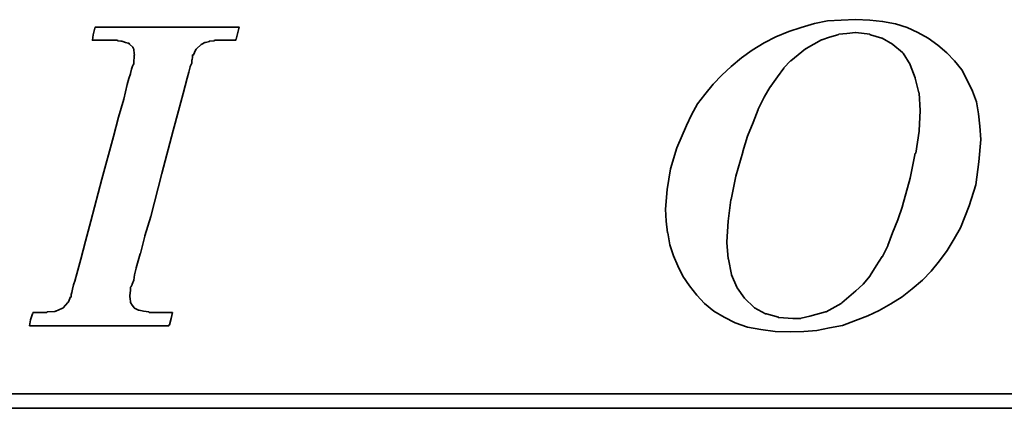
# Model space of a CAD drawing. Extents: x 11.3 to 65.1, y 22.5 to 57.2.
# Tile 31 of 47: x 55.9 to 57.7, y 38.9 to 39.6. Entities that reach past the tile are written whole.
import ezdxf

# ---------------------------------------------------------------- set-up
doc = ezdxf.new("R2010")
doc.units = 0
doc.header["$MEASUREMENT"] = 0
doc.layers.add('DIM', color=4, linetype='CONTINUOUS')
doc.layers.add('layer 1', color=7, linetype='CONTINUOUS')

# ---------------------------------------------------------------- blocks, each defined once
blk = doc.blocks.new('TBI MOTION logo(完整正式版)')
at = {"layer": 'layer 1', "color": 22, "lineweight": 35}
for points, knots in [([(-11.34375, -6.98375), (-11.34375, -6.98375), (-10.91375, -7.43875), (-10.91375, -7.43875), (-10.91375, -7.43875), (-10.91375, -7.43875), (-10.38625, -7.87125), (-10.38625, -7.87125), (-10.38625, -7.87125), (-10.38625, -7.87125), (-9.81125, -8.20375), (-9.81125, -8.20375), (-9.81125, -8.20375), (-9.81125, -8.20375), (-9.21125, -8.51875), (-9.21125, -8.51875), (-9.21125, -8.51875), (-9.21125, -8.51875), (-8.51625, -8.75875), (-8.51625, -8.75875), (-8.51625, -8.75875), (-8.51625, -8.75875), (-7.77125, -8.90375), (-7.77125, -8.90375), (-7.77125, -8.90375), (-7.77125, -8.90375), (-6.97875, -8.99875), (-6.97875, -8.99875), (-6.97875, -8.99875), (-6.97875, -8.99875), (-6.14125, -9.02375), (-6.14125, -9.02375), (-6.14125, -9.02375), (-6.14125, -9.02375), (-5.37125, -8.99875), (-5.37125, -8.99875), (-5.37125, -8.99875), (-5.37125, -8.99875), (-4.65375, -8.94875), (-4.65375, -8.94875), (-4.65375, -8.94875), (-4.65375, -8.94875), (-3.93375, -8.80625), (-3.93375, -8.80625), (-3.93375, -8.80625), (-3.93375, -8.80625), (-3.21375, -8.66375), (-3.21375, -8.66375), (-3.21375, -8.66375), (-3.21375, -8.66375), (-2.49375, -8.39875), (-2.49375, -8.39875), (-2.49375, -8.39875), (-2.49375, -8.39875), (-1.79875, -8.13375), (-1.79875, -8.13375), (-1.79875, -8.13375), (-1.79875, -8.13375), (-1.17375, -7.84375), (-1.17375, -7.84375), (-1.17375, -7.84375), (-1.17375, -7.84375), (-0.52375, -7.46375), (-0.52375, -7.46375), (-0.52375, -7.46375), (-0.52375, -7.46375), (0.10124, -7.07875), (0.10124, -7.07875), (0.10124, -7.07875), (0.10124, -7.07875), (0.67625, -6.62375), (0.67625, -6.62375), (0.67625, -6.62375), (0.67625, -6.62375), (1.24874, -6.14375), (1.24874, -6.14375), (1.24874, -6.14375), (1.24874, -6.14375), (1.72874, -5.64125), (1.72874, -5.64125), (1.72874, -5.64125), (1.72874, -5.64125), (2.18624, -5.06375), (2.18624, -5.06375), (2.18624, -5.06375), (2.18624, -5.06375), (2.61625, -4.48874), (2.61625, -4.48874), (2.61625, -4.48874), (2.61625, -4.48874), (3.00125, -3.83874), (3.00125, -3.83874), (3.00125, -3.83874), (3.00125, -3.83874), (3.36124, -3.21374), (3.36124, -3.21374), (3.36124, -3.21374), (3.36124, -3.21374), (3.84374, -1.99125), (3.84374, -1.99125), (3.84374, -1.99125), (3.84374, -1.99125), (4.22625, -0.81875), (4.22625, -0.81875), (4.22625, -0.81875), (4.22625, -0.81875), (4.39125, 0.45624), (4.39125, 0.45624), (4.39125, 0.45624), (4.39125, 0.45624), (4.48874, 1.70124), (4.48874, 1.70124), (4.48874, 1.70124), (4.48874, 1.70124), (4.43874, 2.44625), (4.43874, 2.44625), (4.43874, 2.44625), (4.43874, 2.44625), (4.36874, 3.14125), (4.36874, 3.14125), (4.36874, 3.14125), (4.36874, 3.14125), (4.25125, 3.81125), (4.25125, 3.81125), (4.25125, 3.81125), (4.25125, 3.81125), (4.03124, 4.41125), (4.03124, 4.41125), (4.03124, 4.41125), (4.03124, 4.41125), (3.74374, 5.01125), (3.74374, 5.01125), (3.74374, 5.01125), (3.74374, 5.01125), (3.43124, 5.58875), (3.43124, 5.58875), (3.43124, 5.58875), (3.43124, 5.58875), (3.02625, 6.09125), (3.02625, 6.09125), (3.02625, 6.09125), (3.02625, 6.09125), (2.59374, 6.54875), (2.59374, 6.54875), (2.59374, 6.54875), (2.59374, 6.54875), (2.09124, 6.98125), (2.09124, 6.98125), (2.09124, 6.98125), (2.09124, 6.98125), (1.56124, 7.36625), (1.56124, 7.36625), (1.56124, 7.36625), (1.56124, 7.36625), (0.98624, 7.67625), (0.98624, 7.67625), (0.98624, 7.67625), (0.98624, 7.67625), (0.38624, 7.96375), (0.38624, 7.96375), (0.38624, 7.96375), (0.38624, 7.96375), (-0.25875, 8.15625), (-0.25875, 8.15625), (-0.25875, 8.15625), (-0.25875, 8.15625), (-0.98125, 8.30125), (-0.98125, 8.30125), (-0.98125, 8.30125), (-0.98125, 8.30125), (-1.70124, 8.37125), (-1.70124, 8.37125), (-1.70124, 8.37125), (-1.70124, 8.37125), (-2.49375, 8.39624), (-2.49375, 8.39624), (-2.49375, 8.39624), (-2.49375, 8.39624), (-3.28625, 8.37125), (-3.28625, 8.37125), (-3.28625, 8.37125), (-3.28625, 8.37125), (-4.05125, 8.32125), (-4.05125, 8.32125), (-4.05125, 8.32125), (-4.05125, 8.32125), (-4.77375, 8.18125), (-4.77375, 8.18125), (-4.77375, 8.18125), (-4.77375, 8.18125), (-5.51625, 7.96375), (-5.51625, 7.96375), (-5.51625, 7.96375), (-5.51625, 7.96375), (-6.21125, 7.72625), (-6.21125, 7.72625), (-6.21125, 7.72625), (-6.21125, 7.72625), (-6.92875, 7.43625), (-6.92875, 7.43625), (-6.92875, 7.43625), (-6.92875, 7.43625), (-7.57875, 7.10125), (-7.57875, 7.10125), (-7.57875, 7.10125), (-7.57875, 7.10125), (-8.24875, 6.69125), (-8.24875, 6.69125), (-8.24875, 6.69125), (-8.24875, 6.69125), (-8.84875, 6.26125), (-8.84875, 6.26125), (-8.84875, 6.26125), (-8.84875, 6.26125), (-9.42625, 5.78125), (-9.42625, 5.78125), (-9.42625, 5.78125), (-9.42625, 5.78125), (-9.95375, 5.30125), (-9.95375, 5.30125), (-9.95375, 5.30125), (-9.95375, 5.30125), (-10.43375, 4.79624), (-10.43375, 4.79624), (-10.43375, 4.79624), (-10.43375, 4.79624), (-10.88875, 4.22125), (-10.88875, 4.22125), (-10.88875, 4.22125), (-10.88875, 4.22125), (-11.29875, 3.69375), (-11.29875, 3.69375), (-11.29875, 3.69375), (-11.29875, 3.69375), (-11.63375, 3.09125), (-11.63375, 3.09125), (-11.63375, 3.09125), (-11.63375, 3.09125), (-11.91875, 2.49625), (-11.91875, 2.49625), (-11.91875, 2.49625), (-11.91875, 2.49625), (-12.44875, 1.24625), (-12.44875, 1.24625), (-12.44875, 1.24625), (-12.44875, 1.24625), (-12.80875, 0.06874), (-12.80875, 0.06874), (-12.80875, 0.06874), (-12.80875, 0.06874), (-12.99875, -1.07875), (-12.99875, -1.07875), (-12.99875, -1.07875), (-12.99875, -1.07875), (-13.09375, -2.18375), (-13.09375, -2.18375), (-13.09375, -2.18375), (-13.09375, -2.18375), (-13.04875, -2.85375), (-13.04875, -2.85375), (-13.04875, -2.85375), (-13.04875, -2.85375), (-12.97375, -3.50375), (-12.97375, -3.50375), (-12.97375, -3.50375), (-12.97375, -3.50375), (-12.95375, -3.50375), (-12.95375, -3.50375), (-12.95375, -3.50375), (-12.95375, -3.50375), (-12.85375, -4.17375), (-12.85375, -4.17375), (-12.85375, -4.17375), (-12.85375, -4.17375), (-12.63875, -4.77624), (-12.63875, -4.77624), (-12.63875, -4.77624), (-12.63875, -4.77624), (-12.39875, -5.35125), (-12.39875, -5.35125), (-12.39875, -5.35125), (-12.39875, -5.35125), (-12.11375, -5.92875), (-12.11375, -5.92875), (-12.11375, -5.92875), (-12.11375, -5.92875), (-11.75375, -6.45375), (-11.75375, -6.45375), (-11.75375, -6.45375), (-11.75375, -6.45375), (-11.34375, -6.98375), (-11.34375, -6.98375)], [0, 0, 0, 0, 0.01369863, 0.01369863, 0.01369863, 0.01369863, 0.02739726, 0.02739726, 0.02739726, 0.02739726, 0.04109589, 0.04109589, 0.04109589, 0.04109589, 0.05479452, 0.05479452, 0.05479452, 0.05479452, 0.06849315, 0.06849315, 0.06849315, 0.06849315, 0.08219178, 0.08219178, 0.08219178, 0.08219178, 0.09589041, 0.09589041, 0.09589041, 0.09589041, 0.10958904, 0.10958904, 0.10958904, 0.10958904, 0.12328767, 0.12328767, 0.12328767, 0.12328767, 0.1369863, 0.1369863, 0.1369863, 0.1369863, 0.15068493, 0.15068493, 0.15068493, 0.15068493, 0.16438356, 0.16438356, 0.16438356, 0.16438356, 0.17808219, 0.17808219, 0.17808219, 0.17808219, 0.19178082, 0.19178082, 0.19178082, 0.19178082, 0.20547945, 0.20547945, 0.20547945, 0.20547945, 0.21917808, 0.21917808, 0.21917808, 0.21917808, 0.23287671, 0.23287671, 0.23287671, 0.23287671, 0.24657534, 0.24657534, 0.24657534, 0.24657534, 0.26027397, 0.26027397, 0.26027397, 0.26027397, 0.2739726, 0.2739726, 0.2739726, 0.2739726, 0.28767123, 0.28767123, 0.28767123, 0.28767123, 0.30136986, 0.30136986, 0.30136986, 0.30136986, 0.31506849, 0.31506849, 0.31506849, 0.31506849, 0.32876712, 0.32876712, 0.32876712, 0.32876712, 0.34246575, 0.34246575, 0.34246575, 0.34246575, 0.35616438, 0.35616438, 0.35616438, 0.35616438, 0.36986301, 0.36986301, 0.36986301, 0.36986301, 0.38356164, 0.38356164, 0.38356164, 0.38356164, 0.39726027, 0.39726027, 0.39726027, 0.39726027, 0.4109589, 0.4109589, 0.4109589, 0.4109589, 0.42465753, 0.42465753, 0.42465753, 0.42465753, 0.43835616, 0.43835616, 0.43835616, 0.43835616, 0.45205479, 0.45205479, 0.45205479, 0.45205479, 0.46575342, 0.46575342, 0.46575342, 0.46575342, 0.47945205, 0.47945205, 0.47945205, 0.47945205, 0.49315068, 0.49315068, 0.49315068, 0.49315068, 0.50684932, 0.50684932, 0.50684932, 0.50684932, 0.52054795, 0.52054795, 0.52054795, 0.52054795, 0.53424658, 0.53424658, 0.53424658, 0.53424658, 0.54794521, 0.54794521, 0.54794521, 0.54794521, 0.56164384, 0.56164384, 0.56164384, 0.56164384, 0.57534247, 0.57534247, 0.57534247, 0.57534247, 0.5890411, 0.5890411, 0.5890411, 0.5890411, 0.60273973, 0.60273973, 0.60273973, 0.60273973, 0.61643836, 0.61643836, 0.61643836, 0.61643836, 0.63013699, 0.63013699, 0.63013699, 0.63013699, 0.64383562, 0.64383562, 0.64383562, 0.64383562, 0.65753425, 0.65753425, 0.65753425, 0.65753425, 0.67123288, 0.67123288, 0.67123288, 0.67123288, 0.68493151, 0.68493151, 0.68493151, 0.68493151, 0.69863014, 0.69863014, 0.69863014, 0.69863014, 0.71232877, 0.71232877, 0.71232877, 0.71232877, 0.7260274, 0.7260274, 0.7260274, 0.7260274, 0.73972603, 0.73972603, 0.73972603, 0.73972603, 0.75342466, 0.75342466, 0.75342466, 0.75342466, 0.76712329, 0.76712329, 0.76712329, 0.76712329, 0.78082192, 0.78082192, 0.78082192, 0.78082192, 0.79452055, 0.79452055, 0.79452055, 0.79452055, 0.80821918, 0.80821918, 0.80821918, 0.80821918, 0.82191781, 0.82191781, 0.82191781, 0.82191781, 0.83561644, 0.83561644, 0.83561644, 0.83561644, 0.84931507, 0.84931507, 0.84931507, 0.84931507, 0.8630137, 0.8630137, 0.8630137, 0.8630137, 0.87671233, 0.87671233, 0.87671233, 0.87671233, 0.89041096, 0.89041096, 0.89041096, 0.89041096, 0.90410959, 0.90410959, 0.90410959, 0.90410959, 0.91780822, 0.91780822, 0.91780822, 0.91780822, 0.93150685, 0.93150685, 0.93150685, 0.93150685, 0.94520548, 0.94520548, 0.94520548, 0.94520548, 0.95890411, 0.95890411, 0.95890411, 0.95890411, 0.97260274, 0.97260274, 0.97260274, 0.97260274, 0.98630137, 0.98630137, 0.98630137, 0.98630137, 1, 1, 1, 1]), ([(-40.59125, -7.94375), (-40.59125, -7.94375), (-40.97375, -7.94375), (-40.97375, -7.94375), (-40.97375, -7.94375), (-40.97375, -7.94375), (-41.38125, -7.94375), (-41.38125, -7.94375), (-41.38125, -7.94375), (-41.38125, -7.94375), (-41.54875, -7.94375), (-41.54875, -7.94375), (-41.54875, -7.94375), (-41.54875, -7.94375), (-41.59875, -7.94375), (-41.59875, -7.94375), (-41.59875, -7.94375), (-41.59875, -7.94375), (-41.88375, -7.94375), (-41.88375, -7.94375), (-41.88375, -7.94375), (-41.88375, -7.94375), (-41.90875, -7.91875), (-41.90875, -7.91875), (-41.90875, -7.91875), (-41.90875, -7.91875), (-42.19875, -7.87125), (-42.19875, -7.87125), (-42.19875, -7.87125), (-42.19875, -7.87125), (-42.43875, -7.82375), (-42.43875, -7.82375), (-42.43875, -7.82375), (-42.43875, -7.82375), (-42.45875, -7.82375), (-42.45875, -7.82375), (-42.45875, -7.82375), (-42.45875, -7.82375), (-42.48625, -7.82375), (-42.48625, -7.82375), (-42.48625, -7.82375), (-42.48625, -7.82375), (-42.67625, -7.72375), (-42.67625, -7.72375), (-42.67625, -7.72375), (-42.67625, -7.72375), (-42.70125, -7.70375), (-42.70125, -7.70375), (-42.70125, -7.70375), (-42.70125, -7.70375), (-42.72375, -7.67875), (-42.72375, -7.67875), (-42.72375, -7.67875), (-42.72375, -7.67875), (-42.86875, -7.48875), (-42.86875, -7.48875), (-42.86875, -7.48875), (-42.86875, -7.48875), (-42.89375, -7.43875), (-42.89375, -7.43875), (-42.89375, -7.43875), (-42.89375, -7.43875), (-42.91875, -7.38875), (-42.91875, -7.38875), (-42.91875, -7.38875), (-42.91875, -7.38875), (-42.93875, -7.12875), (-42.93875, -7.12875), (-42.93875, -7.12875), (-42.93875, -7.12875), (-42.96375, -7.10375), (-42.96375, -7.10375), (-42.96375, -7.10375), (-42.96375, -7.10375), (-42.96375, -7.05375), (-42.96375, -7.05375), (-42.96375, -7.05375), (-42.96375, -7.05375), (-42.96375, -7.00875), (-42.96375, -7.00875), (-42.96375, -7.00875), (-42.96375, -7.00875), (-42.91875, -6.69625), (-42.91875, -6.69625), (-42.91875, -6.69625), (-42.91875, -6.69625), (-42.91875, -6.62375), (-42.91875, -6.62375), (-42.91875, -6.62375), (-42.91875, -6.62375), (-42.91875, -6.59625), (-42.91875, -6.59625), (-42.91875, -6.59625), (-42.91875, -6.59625), (-42.91875, -6.57375), (-42.91875, -6.57375), (-42.91875, -6.57375), (-42.91875, -6.57375), (-42.91875, -6.52875), (-42.91875, -6.52875), (-42.91875, -6.52875), (-42.91875, -6.52875), (-42.89375, -6.50375), (-42.89375, -6.50375), (-42.89375, -6.50375), (-42.89375, -6.50375), (-42.84375, -6.38375), (-42.84375, -6.38375), (-42.84375, -6.38375), (-42.84375, -6.38375), (-42.84375, -6.35875), (-42.84375, -6.35875), (-42.84375, -6.35875), (-42.84375, -6.35875), (-42.74625, -6.14375), (-42.74625, -6.14375), (-42.74625, -6.14375), (-42.74625, -6.14375), (-42.70125, -5.85375), (-42.70125, -5.85375), (-42.70125, -5.85375), (-42.70125, -5.85375), (-42.60375, -5.47125), (-42.60375, -5.47125), (-42.60375, -5.47125), (-42.60375, -5.47125), (-42.60375, -5.44875), (-42.60375, -5.44875), (-42.60375, -5.44875), (-42.60375, -5.44875), (-42.38875, -4.67875), (-42.38875, -4.67875), (-42.38875, -4.67875), (-42.38875, -4.67875), (-42.36375, -4.65375), (-42.36375, -4.65375), (-42.36375, -4.65375), (-42.36375, -4.65375), (-42.12375, -3.69625), (-42.12375, -3.69625), (-42.12375, -3.69625), (-42.12375, -3.69625), (-42.12375, -3.67374), (-42.12375, -3.67374), (-42.12375, -3.67374), (-42.12375, -3.67374), (-41.78875, -2.59374), (-41.78875, -2.59374), (-41.78875, -2.59374), (-41.78875, -2.59374), (-41.18875, -0.19375), (-41.18875, -0.19375), (-41.18875, -0.19375), (-41.18875, -0.19375), (-40.54375, 2.20624), (-40.54375, 2.20624), (-40.54375, 2.20624), (-40.54375, 2.20624), (-40.25375, 3.30875), (-40.25375, 3.30875), (-40.25375, 3.30875), (-40.25375, 3.30875), (-39.98875, 4.27125), (-39.98875, 4.27125), (-39.98875, 4.27125), (-39.98875, 4.27125), (-39.77375, 5.13125), (-39.77375, 5.13125), (-39.77375, 5.13125), (-39.77375, 5.13125), (-39.67875, 5.47125), (-39.67875, 5.47125), (-39.67875, 5.47125), (-39.67875, 5.47125), (-39.60375, 5.75625), (-39.60375, 5.75625), (-39.60375, 5.75625), (-39.60375, 5.75625), (-39.60375, 5.78125), (-39.60375, 5.78125), (-39.60375, 5.78125), (-39.60375, 5.78125), (-39.50875, 5.97125), (-39.50875, 5.97125), (-39.50875, 5.97125), (-39.50875, 5.97125), (-39.50875, 6.13875), (-39.50875, 6.13875), (-39.50875, 6.13875), (-39.50875, 6.13875), (-39.48625, 6.16625), (-39.48625, 6.16625), (-39.48625, 6.16625), (-39.48625, 6.16625), (-39.46125, 6.28625), (-39.46125, 6.28625), (-39.46125, 6.28625), (-39.46125, 6.28625), (-39.46125, 6.42625), (-39.46125, 6.42625), (-39.46125, 6.42625), (-39.46125, 6.42625), (-39.41375, 6.42625), (-39.41375, 6.42625), (-39.41375, 6.42625), (-39.41375, 6.42625), (-39.29375, 6.69125), (-39.29375, 6.69125), (-39.29375, 6.69125), (-39.29375, 6.69125), (-39.26875, 6.74125), (-39.26875, 6.74125), (-39.26875, 6.74125), (-39.26875, 6.74125), (-39.24375, 6.76625), (-39.24375, 6.76625), (-39.24375, 6.76625), (-39.24375, 6.76625), (-38.98375, 7.00624), (-38.98375, 7.00624), (-38.98375, 7.00624), (-38.98375, 7.00624), (-38.95625, 7.02624), (-38.95625, 7.02624), (-38.95625, 7.02624), (-38.95625, 7.02624), (-38.78875, 7.12624), (-38.78875, 7.12624), (-38.78875, 7.12624), (-38.78875, 7.12624), (-38.76375, 7.12624), (-38.76375, 7.12624), (-38.76375, 7.12624), (-38.76375, 7.12624), (-38.74375, 7.12624), (-38.74375, 7.12624), (-38.74375, 7.12624), (-38.74375, 7.12624), (-38.52875, 7.17125), (-38.52875, 7.17125), (-38.52875, 7.17125), (-38.52875, 7.17125), (-38.52875, 7.19624), (-38.52875, 7.19624), (-38.52875, 7.19624), (-38.52875, 7.19624), (-38.50375, 7.19624), (-38.50375, 7.19624), (-38.50375, 7.19624), (-38.50375, 7.19624), (-38.26125, 7.21875), (-38.26125, 7.21875), (-38.26125, 7.21875), (-38.26125, 7.21875), (-38.23875, 7.24624), (-38.23875, 7.24624), (-38.23875, 7.24624), (-38.23875, 7.24624), (-38.21625, 7.24624), (-38.21625, 7.24624), (-38.21625, 7.24624), (-38.21625, 7.24624), (-38.18875, 7.24624), (-38.18875, 7.24624), (-38.18875, 7.24624), (-38.18875, 7.24624), (-37.90375, 7.24624), (-37.90375, 7.24624), (-37.90375, 7.24624), (-37.90375, 7.24624), (-37.85375, 7.24624), (-37.85375, 7.24624), (-37.85375, 7.24624), (-37.85375, 7.24624), (-37.75875, 7.24624), (-37.75875, 7.24624), (-37.75875, 7.24624), (-37.75875, 7.24624), (-37.42375, 7.24624), (-37.42375, 7.24624), (-37.42375, 7.24624), (-37.42375, 7.24624), (-37.08875, 7.24624), (-37.08875, 7.24624), (-37.08875, 7.24624), (-37.08875, 7.24624), (-37.06375, 7.24624), (-37.06375, 7.24624), (-37.06375, 7.24624), (-37.06375, 7.24624), (-37.06375, 7.26624), (-37.06375, 7.26624), (-37.06375, 7.26624), (-37.06375, 7.26624), (-37.03875, 7.29125), (-37.03875, 7.29125), (-37.03875, 7.29125), (-37.03875, 7.29125), (-37.03875, 7.31625), (-37.03875, 7.31625), (-37.03875, 7.31625), (-37.03875, 7.31625), (-36.94125, 7.67625), (-36.94125, 7.67625), (-36.94125, 7.67625), (-36.94125, 7.67625), (-36.86875, 7.98625), (-36.86875, 7.98625), (-36.86875, 7.98625), (-36.86875, 7.98625), (-36.98875, 7.98625), (-36.98875, 7.98625), (-36.98875, 7.98625), (-36.98875, 7.98625), (-37.42375, 7.98625), (-37.42375, 7.98625), (-37.42375, 7.98625), (-37.42375, 7.98625), (-37.94875, 7.98625), (-37.94875, 7.98625), (-37.94875, 7.98625), (-37.94875, 7.98625), (-38.57375, 7.98625), (-38.57375, 7.98625), (-38.57375, 7.98625), (-38.57375, 7.98625), (-39.29375, 7.98625), (-39.29375, 7.98625), (-39.29375, 7.98625), (-39.29375, 7.98625), (-40.82875, 7.98625), (-40.82875, 7.98625), (-40.82875, 7.98625), (-40.82875, 7.98625), (-42.36375, 7.98625), (-42.36375, 7.98625), (-42.36375, 7.98625), (-42.36375, 7.98625), (-43.08375, 7.98625), (-43.08375, 7.98625), (-43.08375, 7.98625), (-43.08375, 7.98625), (-43.70875, 7.98625), (-43.70875, 7.98625), (-43.70875, 7.98625), (-43.70875, 7.98625), (-44.23375, 7.98625), (-44.23375, 7.98625), (-44.23375, 7.98625), (-44.23375, 7.98625), (-44.66875, 7.98625), (-44.66875, 7.98625), (-44.66875, 7.98625), (-44.66875, 7.98625), (-44.88375, 7.98625), (-44.88375, 7.98625), (-44.88375, 7.98625), (-44.88375, 7.98625), (-44.90875, 7.94125), (-44.90875, 7.94125), (-44.90875, 7.94125), (-44.90875, 7.94125), (-44.90875, 7.91625), (-44.90875, 7.91625), (-44.90875, 7.91625), (-44.90875, 7.91625), (-45.00375, 7.55625), (-45.00375, 7.55625), (-45.00375, 7.55625), (-45.00375, 7.55625), (-45.05375, 7.24624), (-45.05375, 7.24624), (-45.05375, 7.24624), (-45.05375, 7.24624), (-44.61875, 7.24624), (-44.61875, 7.24624), (-44.61875, 7.24624), (-44.61875, 7.24624), (-44.11375, 7.24624), (-44.11375, 7.24624), (-44.11375, 7.24624), (-44.11375, 7.24624), (-43.99375, 7.24624), (-43.99375, 7.24624), (-43.99375, 7.24624), (-43.99375, 7.24624), (-43.94625, 7.24624), (-43.94625, 7.24624), (-43.94625, 7.24624), (-43.94625, 7.24624), (-43.92374, 7.24624), (-43.92374, 7.24624), (-43.92374, 7.24624), (-43.92374, 7.24624), (-43.65875, 7.24624), (-43.65875, 7.24624), (-43.65875, 7.24624), (-43.65875, 7.24624), (-43.63875, 7.21875), (-43.63875, 7.21875), (-43.63875, 7.21875), (-43.63875, 7.21875), (-43.46875, 7.19624), (-43.46875, 7.19624), (-43.46875, 7.19624), (-43.46875, 7.19624), (-43.39875, 7.19624), (-43.39875, 7.19624), (-43.39875, 7.19624), (-43.39875, 7.19624), (-43.37125, 7.17125), (-43.37125, 7.17125), (-43.37125, 7.17125), (-43.37125, 7.17125), (-43.34875, 7.17125), (-43.34875, 7.17125), (-43.34875, 7.17125), (-43.34875, 7.17125), (-43.20375, 7.12624), (-43.20375, 7.12624), (-43.20375, 7.12624), (-43.20375, 7.12624), (-43.05875, 7.07624), (-43.05875, 7.07624), (-43.05875, 7.07624), (-43.05875, 7.07624), (-43.01375, 7.07624), (-43.01375, 7.07624), (-43.01375, 7.07624), (-43.01375, 7.07624), (-42.98875, 7.02624), (-42.98875, 7.02624), (-42.98875, 7.02624), (-42.98875, 7.02624), (-42.79875, 6.86125), (-42.79875, 6.86125), (-42.79875, 6.86125), (-42.79875, 6.86125), (-42.77375, 6.81125), (-42.77375, 6.81125), (-42.77375, 6.81125), (-42.77375, 6.81125), (-42.74625, 6.76625), (-42.74625, 6.76625), (-42.74625, 6.76625), (-42.74625, 6.76625), (-42.72375, 6.47625), (-42.72375, 6.47625), (-42.72375, 6.47625), (-42.72375, 6.47625), (-42.70125, 6.45124), (-42.70125, 6.45124), (-42.70125, 6.45124), (-42.70125, 6.45124), (-42.70125, 6.42625), (-42.70125, 6.42625), (-42.70125, 6.42625), (-42.70125, 6.42625), (-42.72375, 6.40625), (-42.72375, 6.40625), (-42.72375, 6.40625), (-42.72375, 6.40625), (-42.74625, 5.97125), (-42.74625, 5.97125), (-42.74625, 5.97125), (-42.74625, 5.97125), (-42.74625, 5.94625), (-42.74625, 5.94625), (-42.74625, 5.94625), (-42.74625, 5.94625), (-42.74625, 5.92625), (-42.74625, 5.92625), (-42.74625, 5.92625), (-42.74625, 5.92625), (-42.77375, 5.87625), (-42.77375, 5.87625), (-42.77375, 5.87625), (-42.77375, 5.87625), (-42.81875, 5.80625), (-42.81875, 5.80625), (-42.81875, 5.80625), (-42.81875, 5.80625), (-42.86875, 5.63625), (-42.86875, 5.63625), (-42.86875, 5.63625), (-42.86875, 5.63625), (-42.91875, 5.39625), (-42.91875, 5.39625), (-42.91875, 5.39625), (-42.91875, 5.39625), (-42.91875, 5.37124), (-42.91875, 5.37124), (-42.91875, 5.37124), (-42.91875, 5.37124), (-43.01375, 5.10874), (-43.01375, 5.10874), (-43.01375, 5.10874), (-43.01375, 5.10874), (-43.10875, 4.77124), (-43.10875, 4.77124), (-43.10875, 4.77124), (-43.10875, 4.77124), (-43.29875, 3.95625), (-43.29875, 3.95625), (-43.29875, 3.95625), (-43.29875, 3.95625), (-43.58875, 2.95125), (-43.58875, 2.95125), (-43.58875, 2.95125), (-43.58875, 2.95125), (-43.87375, 1.87125), (-43.87375, 1.87125), (-43.87375, 1.87125), (-43.87375, 1.87125), (-44.52625, -0.50374), (-44.52625, -0.50374), (-44.52625, -0.50374), (-44.52625, -0.50374), (-45.14875, -2.85375), (-45.14875, -2.85375), (-45.14875, -2.85375), (-45.14875, -2.85375), (-45.43375, -3.95875), (-45.43375, -3.95875), (-45.43375, -3.95875), (-45.43375, -3.95875), (-45.69875, -4.96875), (-45.69875, -4.96875), (-45.69875, -4.96875), (-45.69875, -4.96875), (-45.91375, -5.78375), (-45.91375, -5.78375), (-45.91375, -5.78375), (-45.91375, -5.78375), (-46.01375, -6.11875), (-46.01375, -6.11875), (-46.01375, -6.11875), (-46.01375, -6.11875), (-46.01375, -6.14375), (-46.01375, -6.14375), (-46.01375, -6.14375), (-46.01375, -6.14375), (-46.10875, -6.40875), (-46.10875, -6.40875), (-46.10875, -6.40875), (-46.10875, -6.40875), (-46.15375, -6.64875), (-46.15375, -6.64875), (-46.15375, -6.64875), (-46.15375, -6.64875), (-46.20375, -6.83875), (-46.20375, -6.83875), (-46.20375, -6.83875), (-46.20375, -6.83875), (-46.22875, -6.93375), (-46.22875, -6.93375), (-46.22875, -6.93375), (-46.22875, -6.93375), (-46.22875, -7.07875), (-46.22875, -7.07875), (-46.22875, -7.07875), (-46.22875, -7.07875), (-46.27375, -7.07875), (-46.27375, -7.07875), (-46.27375, -7.07875), (-46.27375, -7.07875), (-46.39375, -7.34375), (-46.39375, -7.34375), (-46.39375, -7.34375), (-46.39375, -7.34375), (-46.39375, -7.36875), (-46.39375, -7.36875), (-46.39375, -7.36875), (-46.39375, -7.36875), (-46.42125, -7.38875), (-46.42125, -7.38875), (-46.42125, -7.38875), (-46.42125, -7.38875), (-46.68375, -7.67875), (-46.68375, -7.67875), (-46.68375, -7.67875), (-46.68375, -7.67875), (-46.70875, -7.70375), (-46.70875, -7.70375), (-46.70875, -7.70375), (-46.70875, -7.70375), (-46.75375, -7.72375), (-46.75375, -7.72375), (-46.75375, -7.72375), (-46.75375, -7.72375), (-47.08875, -7.87125), (-47.08875, -7.87125), (-47.08875, -7.87125), (-47.08875, -7.87125), (-47.11625, -7.87125), (-47.11625, -7.87125), (-47.11625, -7.87125), (-47.11625, -7.87125), (-47.13875, -7.89375), (-47.13875, -7.89375), (-47.13875, -7.89375), (-47.13875, -7.89375), (-47.56875, -7.91875), (-47.56875, -7.91875), (-47.56875, -7.91875), (-47.56875, -7.91875), (-47.59625, -7.94375), (-47.59625, -7.94375), (-47.59625, -7.94375), (-47.59625, -7.94375), (-47.64375, -7.94375), (-47.64375, -7.94375), (-47.64375, -7.94375), (-47.64375, -7.94375), (-47.73625, -7.94375), (-47.73625, -7.94375), (-47.73625, -7.94375), (-47.73625, -7.94375), (-48.07375, -7.94375), (-48.07375, -7.94375), (-48.07375, -7.94375), (-48.07375, -7.94375), (-48.36125, -7.94375), (-48.36125, -7.94375), (-48.36125, -7.94375), (-48.36125, -7.94375), (-48.36125, -7.96625), (-48.36125, -7.96625), (-48.36125, -7.96625), (-48.36125, -7.96625), (-48.36125, -7.99125), (-48.36125, -7.99125), (-48.36125, -7.99125), (-48.36125, -7.99125), (-48.38875, -8.01375), (-48.38875, -8.01375), (-48.38875, -8.01375), (-48.38875, -8.01375), (-48.50875, -8.34875), (-48.50875, -8.34875), (-48.50875, -8.34875), (-48.50875, -8.34875), (-48.55375, -8.68625), (-48.55375, -8.68625), (-48.55375, -8.68625), (-48.55375, -8.68625), (-48.45875, -8.68625), (-48.45875, -8.68625), (-48.45875, -8.68625), (-48.45875, -8.68625), (-48.07375, -8.68625), (-48.07375, -8.68625), (-48.07375, -8.68625), (-48.07375, -8.68625), (-47.52375, -8.68625), (-47.52375, -8.68625), (-47.52375, -8.68625), (-47.52375, -8.68625), (-46.92375, -8.68625), (-46.92375, -8.68625), (-46.92375, -8.68625), (-46.92375, -8.68625), (-46.25375, -8.68625), (-46.25375, -8.68625), (-46.25375, -8.68625), (-46.25375, -8.68625), (-46.20375, -8.68625), (-46.20375, -8.68625), (-46.20375, -8.68625), (-46.20375, -8.68625), (-44.71375, -8.68625), (-44.71375, -8.68625), (-44.71375, -8.68625), (-44.71375, -8.68625), (-43.22875, -8.68625), (-43.22875, -8.68625), (-43.22875, -8.68625), (-43.22875, -8.68625), (-42.55875, -8.68625), (-42.55875, -8.68625), (-42.55875, -8.68625), (-42.55875, -8.68625), (-42.50875, -8.68625), (-42.50875, -8.68625), (-42.50875, -8.68625), (-42.50875, -8.68625), (-41.93375, -8.68625), (-41.93375, -8.68625), (-41.93375, -8.68625), (-41.93375, -8.68625), (-41.38125, -8.68625), (-41.38125, -8.68625), (-41.38125, -8.68625), (-41.38125, -8.68625), (-40.97375, -8.68625), (-40.97375, -8.68625), (-40.97375, -8.68625), (-40.97375, -8.68625), (-40.78125, -8.68625), (-40.78125, -8.68625), (-40.78125, -8.68625), (-40.78125, -8.68625), (-40.78125, -8.63875), (-40.78125, -8.63875), (-40.78125, -8.63875), (-40.78125, -8.63875), (-40.75875, -8.63875), (-40.75875, -8.63875), (-40.75875, -8.63875), (-40.75875, -8.63875), (-40.66375, -8.27875), (-40.66375, -8.27875), (-40.66375, -8.27875), (-40.66375, -8.27875), (-40.59125, -7.94375), (-40.59125, -7.94375)], [0, 0, 0, 0, 0.00558659, 0.00558659, 0.00558659, 0.00558659, 0.01117318, 0.01117318, 0.01117318, 0.01117318, 0.01675978, 0.01675978, 0.01675978, 0.01675978, 0.02234637, 0.02234637, 0.02234637, 0.02234637, 0.02793296, 0.02793296, 0.02793296, 0.02793296, 0.03351955, 0.03351955, 0.03351955, 0.03351955, 0.03910615, 0.03910615, 0.03910615, 0.03910615, 0.04469274, 0.04469274, 0.04469274, 0.04469274, 0.05027933, 0.05027933, 0.05027933, 0.05027933, 0.05586592, 0.05586592, 0.05586592, 0.05586592, 0.06145251, 0.06145251, 0.06145251, 0.06145251, 0.06703911, 0.06703911, 0.06703911, 0.06703911, 0.0726257, 0.0726257, 0.0726257, 0.0726257, 0.07821229, 0.07821229, 0.07821229, 0.07821229, 0.08379888, 0.08379888, 0.08379888, 0.08379888, 0.08938547, 0.08938547, 0.08938547, 0.08938547, 0.09497207, 0.09497207, 0.09497207, 0.09497207, 0.10055866, 0.10055866, 0.10055866, 0.10055866, 0.10614525, 0.10614525, 0.10614525, 0.10614525, 0.11173184, 0.11173184, 0.11173184, 0.11173184, 0.11731844, 0.11731844, 0.11731844, 0.11731844, 0.12290503, 0.12290503, 0.12290503, 0.12290503, 0.12849162, 0.12849162, 0.12849162, 0.12849162, 0.13407821, 0.13407821, 0.13407821, 0.13407821, 0.1396648, 0.1396648, 0.1396648, 0.1396648, 0.1452514, 0.1452514, 0.1452514, 0.1452514, 0.15083799, 0.15083799, 0.15083799, 0.15083799, 0.15642458, 0.15642458, 0.15642458, 0.15642458, 0.16201117, 0.16201117, 0.16201117, 0.16201117, 0.16759777, 0.16759777, 0.16759777, 0.16759777, 0.17318436, 0.17318436, 0.17318436, 0.17318436, 0.17877095, 0.17877095, 0.17877095, 0.17877095, 0.18435754, 0.18435754, 0.18435754, 0.18435754, 0.18994413, 0.18994413, 0.18994413, 0.18994413, 0.19553073, 0.19553073, 0.19553073, 0.19553073, 0.20111732, 0.20111732, 0.20111732, 0.20111732, 0.20670391, 0.20670391, 0.20670391, 0.20670391, 0.2122905, 0.2122905, 0.2122905, 0.2122905, 0.21787709, 0.21787709, 0.21787709, 0.21787709, 0.22346369, 0.22346369, 0.22346369, 0.22346369, 0.22905028, 0.22905028, 0.22905028, 0.22905028, 0.23463687, 0.23463687, 0.23463687, 0.23463687, 0.24022346, 0.24022346, 0.24022346, 0.24022346, 0.24581006, 0.24581006, 0.24581006, 0.24581006, 0.25139665, 0.25139665, 0.25139665, 0.25139665, 0.25698324, 0.25698324, 0.25698324, 0.25698324, 0.26256983, 0.26256983, 0.26256983, 0.26256983, 0.26815642, 0.26815642, 0.26815642, 0.26815642, 0.27374302, 0.27374302, 0.27374302, 0.27374302, 0.27932961, 0.27932961, 0.27932961, 0.27932961, 0.2849162, 0.2849162, 0.2849162, 0.2849162, 0.29050279, 0.29050279, 0.29050279, 0.29050279, 0.29608939, 0.29608939, 0.29608939, 0.29608939, 0.30167598, 0.30167598, 0.30167598, 0.30167598, 0.30726257, 0.30726257, 0.30726257, 0.30726257, 0.31284916, 0.31284916, 0.31284916, 0.31284916, 0.31843575, 0.31843575, 0.31843575, 0.31843575, 0.32402235, 0.32402235, 0.32402235, 0.32402235, 0.32960894, 0.32960894, 0.32960894, 0.32960894, 0.33519553, 0.33519553, 0.33519553, 0.33519553, 0.34078212, 0.34078212, 0.34078212, 0.34078212, 0.34636872, 0.34636872, 0.34636872, 0.34636872, 0.35195531, 0.35195531, 0.35195531, 0.35195531, 0.3575419, 0.3575419, 0.3575419, 0.3575419, 0.36312849, 0.36312849, 0.36312849, 0.36312849, 0.36871508, 0.36871508, 0.36871508, 0.36871508, 0.37430168, 0.37430168, 0.37430168, 0.37430168, 0.37988827, 0.37988827, 0.37988827, 0.37988827, 0.38547486, 0.38547486, 0.38547486, 0.38547486, 0.39106145, 0.39106145, 0.39106145, 0.39106145, 0.39664804, 0.39664804, 0.39664804, 0.39664804, 0.40223464, 0.40223464, 0.40223464, 0.40223464, 0.40782123, 0.40782123, 0.40782123, 0.40782123, 0.41340782, 0.41340782, 0.41340782, 0.41340782, 0.41899441, 0.41899441, 0.41899441, 0.41899441, 0.42458101, 0.42458101, 0.42458101, 0.42458101, 0.4301676, 0.4301676, 0.4301676, 0.4301676, 0.43575419, 0.43575419, 0.43575419, 0.43575419, 0.44134078, 0.44134078, 0.44134078, 0.44134078, 0.44692737, 0.44692737, 0.44692737, 0.44692737, 0.45251397, 0.45251397, 0.45251397, 0.45251397, 0.45810056, 0.45810056, 0.45810056, 0.45810056, 0.46368715, 0.46368715, 0.46368715, 0.46368715, 0.46927374, 0.46927374, 0.46927374, 0.46927374, 0.47486034, 0.47486034, 0.47486034, 0.47486034, 0.48044693, 0.48044693, 0.48044693, 0.48044693, 0.48603352, 0.48603352, 0.48603352, 0.48603352, 0.49162011, 0.49162011, 0.49162011, 0.49162011, 0.4972067, 0.4972067, 0.4972067, 0.4972067, 0.5027933, 0.5027933, 0.5027933, 0.5027933, 0.50837989, 0.50837989, 0.50837989, 0.50837989, 0.51396648, 0.51396648, 0.51396648, 0.51396648, 0.51955307, 0.51955307, 0.51955307, 0.51955307, 0.52513966, 0.52513966, 0.52513966, 0.52513966, 0.53072626, 0.53072626, 0.53072626, 0.53072626, 0.53631285, 0.53631285, 0.53631285, 0.53631285, 0.54189944, 0.54189944, 0.54189944, 0.54189944, 0.54748603, 0.54748603, 0.54748603, 0.54748603, 0.55307263, 0.55307263, 0.55307263, 0.55307263, 0.55865922, 0.55865922, 0.55865922, 0.55865922, 0.56424581, 0.56424581, 0.56424581, 0.56424581, 0.5698324, 0.5698324, 0.5698324, 0.5698324, 0.57541899, 0.57541899, 0.57541899, 0.57541899, 0.58100559, 0.58100559, 0.58100559, 0.58100559, 0.58659218, 0.58659218, 0.58659218, 0.58659218, 0.59217877, 0.59217877, 0.59217877, 0.59217877, 0.59776536, 0.59776536, 0.59776536, 0.59776536, 0.60335196, 0.60335196, 0.60335196, 0.60335196, 0.60893855, 0.60893855, 0.60893855, 0.60893855, 0.61452514, 0.61452514, 0.61452514, 0.61452514, 0.62011173, 0.62011173, 0.62011173, 0.62011173, 0.62569832, 0.62569832, 0.62569832, 0.62569832, 0.63128492, 0.63128492, 0.63128492, 0.63128492, 0.63687151, 0.63687151, 0.63687151, 0.63687151, 0.6424581, 0.6424581, 0.6424581, 0.6424581, 0.64804469, 0.64804469, 0.64804469, 0.64804469, 0.65363128, 0.65363128, 0.65363128, 0.65363128, 0.65921788, 0.65921788, 0.65921788, 0.65921788, 0.66480447, 0.66480447, 0.66480447, 0.66480447, 0.67039106, 0.67039106, 0.67039106, 0.67039106, 0.67597765, 0.67597765, 0.67597765, 0.67597765, 0.68156425, 0.68156425, 0.68156425, 0.68156425, 0.68715084, 0.68715084, 0.68715084, 0.68715084, 0.69273743, 0.69273743, 0.69273743, 0.69273743, 0.69832402, 0.69832402, 0.69832402, 0.69832402, 0.70391061, 0.70391061, 0.70391061, 0.70391061, 0.70949721, 0.70949721, 0.70949721, 0.70949721, 0.7150838, 0.7150838, 0.7150838, 0.7150838, 0.72067039, 0.72067039, 0.72067039, 0.72067039, 0.72625698, 0.72625698, 0.72625698, 0.72625698, 0.73184358, 0.73184358, 0.73184358, 0.73184358, 0.73743017, 0.73743017, 0.73743017, 0.73743017, 0.74301676, 0.74301676, 0.74301676, 0.74301676, 0.74860335, 0.74860335, 0.74860335, 0.74860335, 0.75418994, 0.75418994, 0.75418994, 0.75418994, 0.75977654, 0.75977654, 0.75977654, 0.75977654, 0.76536313, 0.76536313, 0.76536313, 0.76536313, 0.77094972, 0.77094972, 0.77094972, 0.77094972, 0.77653631, 0.77653631, 0.77653631, 0.77653631, 0.78212291, 0.78212291, 0.78212291, 0.78212291, 0.7877095, 0.7877095, 0.7877095, 0.7877095, 0.79329609, 0.79329609, 0.79329609, 0.79329609, 0.79888268, 0.79888268, 0.79888268, 0.79888268, 0.80446927, 0.80446927, 0.80446927, 0.80446927, 0.81005587, 0.81005587, 0.81005587, 0.81005587, 0.81564246, 0.81564246, 0.81564246, 0.81564246, 0.82122905, 0.82122905, 0.82122905, 0.82122905, 0.82681564, 0.82681564, 0.82681564, 0.82681564, 0.83240223, 0.83240223, 0.83240223, 0.83240223, 0.83798883, 0.83798883, 0.83798883, 0.83798883, 0.84357542, 0.84357542, 0.84357542, 0.84357542, 0.84916201, 0.84916201, 0.84916201, 0.84916201, 0.8547486, 0.8547486, 0.8547486, 0.8547486, 0.8603352, 0.8603352, 0.8603352, 0.8603352, 0.86592179, 0.86592179, 0.86592179, 0.86592179, 0.87150838, 0.87150838, 0.87150838, 0.87150838, 0.87709497, 0.87709497, 0.87709497, 0.87709497, 0.88268156, 0.88268156, 0.88268156, 0.88268156, 0.88826816, 0.88826816, 0.88826816, 0.88826816, 0.89385475, 0.89385475, 0.89385475, 0.89385475, 0.89944134, 0.89944134, 0.89944134, 0.89944134, 0.90502793, 0.90502793, 0.90502793, 0.90502793, 0.91061453, 0.91061453, 0.91061453, 0.91061453, 0.91620112, 0.91620112, 0.91620112, 0.91620112, 0.92178771, 0.92178771, 0.92178771, 0.92178771, 0.9273743, 0.9273743, 0.9273743, 0.9273743, 0.93296089, 0.93296089, 0.93296089, 0.93296089, 0.93854749, 0.93854749, 0.93854749, 0.93854749, 0.94413408, 0.94413408, 0.94413408, 0.94413408, 0.94972067, 0.94972067, 0.94972067, 0.94972067, 0.95530726, 0.95530726, 0.95530726, 0.95530726, 0.96089385, 0.96089385, 0.96089385, 0.96089385, 0.96648045, 0.96648045, 0.96648045, 0.96648045, 0.97206704, 0.97206704, 0.97206704, 0.97206704, 0.97765363, 0.97765363, 0.97765363, 0.97765363, 0.98324022, 0.98324022, 0.98324022, 0.98324022, 0.98882682, 0.98882682, 0.98882682, 0.98882682, 0.99441341, 0.99441341, 0.99441341, 0.99441341, 1, 1, 1, 1]), ([(-8.77875, 1.03124), (-8.77875, 1.03124), (-8.51625, 1.89625), (-8.51625, 1.89625), (-8.51625, 1.89625), (-8.51625, 1.89625), (-8.20375, 2.66375), (-8.20375, 2.66375), (-8.20375, 2.66375), (-8.20375, 2.66375), (-7.91625, 3.38125), (-7.91625, 3.38125), (-7.91625, 3.38125), (-7.91625, 3.38125), (-7.91625, 3.40624), (-7.91625, 3.40624), (-7.91625, 3.40624), (-7.91625, 3.40624), (-7.57875, 4.07624), (-7.57875, 4.07624), (-7.57875, 4.07624), (-7.57875, 4.07624), (-7.24375, 4.65125), (-7.24375, 4.65125), (-7.24375, 4.65125), (-7.24375, 4.65125), (-7.21875, 4.65125), (-7.21875, 4.65125), (-7.21875, 4.65125), (-7.21875, 4.65125), (-7.21875, 4.67624), (-7.21875, 4.67624), (-7.21875, 4.67624), (-7.21875, 4.67624), (-6.83625, 5.20375), (-6.83625, 5.20375), (-6.83625, 5.20375), (-6.83625, 5.20375), (-6.49875, 5.68625), (-6.49875, 5.68625), (-6.49875, 5.68625), (-6.49875, 5.68625), (-6.49875, 5.70625), (-6.49875, 5.70625), (-6.49875, 5.70625), (-6.49875, 5.70625), (-6.11625, 6.09125), (-6.11625, 6.09125), (-6.11625, 6.09125), (-6.11625, 6.09125), (-6.09125, 6.09125), (-6.09125, 6.09125), (-6.09125, 6.09125), (-6.09125, 6.09125), (-5.27375, 6.76625), (-5.27375, 6.76625), (-5.27375, 6.76625), (-5.27375, 6.76625), (-5.24875, 6.76625), (-5.24875, 6.76625), (-5.24875, 6.76625), (-5.24875, 6.76625), (-5.24875, 6.78625), (-5.24875, 6.78625), (-5.24875, 6.78625), (-5.24875, 6.78625), (-4.38875, 7.26624), (-4.38875, 7.26624), (-4.38875, 7.26624), (-4.38875, 7.26624), (-4.36125, 7.26624), (-4.36125, 7.26624), (-4.36125, 7.26624), (-4.36125, 7.26624), (-3.93375, 7.41125), (-3.93375, 7.41125), (-3.93375, 7.41125), (-3.93375, 7.41125), (-3.47375, 7.55625), (-3.47375, 7.55625), (-3.47375, 7.55625), (-3.47375, 7.55625), (-3.45375, 7.55625), (-3.45375, 7.55625), (-3.45375, 7.55625), (-3.45375, 7.55625), (-3.42875, 7.58124), (-3.42875, 7.58124), (-3.42875, 7.58124), (-3.42875, 7.58124), (-2.97375, 7.62625), (-2.97375, 7.62625), (-2.97375, 7.62625), (-2.97375, 7.62625), (-2.49375, 7.67625), (-2.49375, 7.67625), (-2.49375, 7.67625), (-2.49375, 7.67625), (-2.46875, 7.67625), (-2.46875, 7.67625), (-2.46875, 7.67625), (-2.46875, 7.67625), (-1.70124, 7.58124), (-1.70124, 7.58124), (-1.70124, 7.58124), (-1.70124, 7.58124), (-1.67875, 7.55625), (-1.67875, 7.55625), (-1.67875, 7.55625), (-1.67875, 7.55625), (-1.65375, 7.55625), (-1.65375, 7.55625), (-1.65375, 7.55625), (-1.65375, 7.55625), (-1.03125, 7.36625), (-1.03125, 7.36625), (-1.03125, 7.36625), (-1.03125, 7.36625), (-1.00625, 7.36625), (-1.00625, 7.36625), (-1.00625, 7.36625), (-1.00625, 7.36625), (-0.43124, 7.02624), (-0.43124, 7.02624), (-0.43124, 7.02624), (-0.43124, 7.02624), (-0.40625, 7.00624), (-0.40625, 7.00624), (-0.40625, 7.00624), (-0.40625, 7.00624), (0.12124, 6.57124), (0.12124, 6.57124), (0.12124, 6.57124), (0.12124, 6.57124), (0.14624, 6.54875), (0.14624, 6.54875), (0.14624, 6.54875), (0.14624, 6.54875), (0.17124, 6.52375), (0.17124, 6.52375), (0.17124, 6.52375), (0.17124, 6.52375), (0.55625, 5.89875), (0.55625, 5.89875), (0.55625, 5.89875), (0.55625, 5.89875), (0.55625, 5.87625), (0.55625, 5.87625), (0.55625, 5.87625), (0.55625, 5.87625), (0.84124, 5.15625), (0.84124, 5.15625), (0.84124, 5.15625), (0.84124, 5.15625), (0.84124, 5.13125), (0.84124, 5.13125), (0.84124, 5.13125), (0.84124, 5.13125), (1.03624, 4.31875), (1.03624, 4.31875), (1.03624, 4.31875), (1.03624, 4.31875), (1.05624, 4.31875), (1.05624, 4.31875), (1.05624, 4.31875), (1.05624, 4.31875), (1.05624, 4.29125), (1.05624, 4.29125), (1.05624, 4.29125), (1.05624, 4.29125), (1.10625, 3.33125), (1.10625, 3.33125), (1.10625, 3.33125), (1.10625, 3.33125), (1.10625, 3.30875), (1.10625, 3.30875), (1.10625, 3.30875), (1.10625, 3.30875), (1.05624, 2.20624), (1.05624, 2.20624), (1.05624, 2.20624), (1.05624, 2.20624), (1.05624, 2.18124), (1.05624, 2.18124), (1.05624, 2.18124), (1.05624, 2.18124), (0.86624, 0.93624), (0.86624, 0.93624), (0.86624, 0.93624), (0.86624, 0.93624), (0.84124, 0.93624), (0.84124, 0.93624), (0.84124, 0.93624), (0.84124, 0.93624), (0.55625, -0.45874), (0.55625, -0.45874), (0.55625, -0.45874), (0.55625, -0.45874), (0.12124, -1.99125), (0.12124, -1.99125), (0.12124, -1.99125), (0.12124, -1.99125), (0.12124, -2.01874), (0.12124, -2.01874), (0.12124, -2.01874), (0.12124, -2.01874), (-0.13874, -2.78375), (-0.13874, -2.78375), (-0.13874, -2.78375), (-0.13874, -2.78375), (-0.43124, -3.50375), (-0.43124, -3.50375), (-0.43124, -3.50375), (-0.43124, -3.50375), (-0.69375, -4.19875), (-0.69375, -4.19875), (-0.69375, -4.19875), (-0.69375, -4.19875), (-0.69375, -4.22375), (-0.69375, -4.22375), (-0.69375, -4.22375), (-0.69375, -4.22375), (-0.98125, -4.82374), (-0.98125, -4.82374), (-0.98125, -4.82374), (-0.98125, -4.82374), (-1.00625, -4.82374), (-1.00625, -4.82374), (-1.00625, -4.82374), (-1.00625, -4.82374), (-1.33875, -5.35125), (-1.33875, -5.35125), (-1.33875, -5.35125), (-1.33875, -5.35125), (-1.67875, -5.87875), (-1.67875, -5.87875), (-1.67875, -5.87875), (-1.67875, -5.87875), (-1.67875, -5.90375), (-1.67875, -5.90375), (-1.67875, -5.90375), (-1.67875, -5.90375), (-2.05875, -6.35875), (-2.05875, -6.35875), (-2.05875, -6.35875), (-2.05875, -6.35875), (-2.08375, -6.38375), (-2.08375, -6.38375), (-2.08375, -6.38375), (-2.08375, -6.38375), (-2.46875, -6.74375), (-2.46875, -6.74375), (-2.46875, -6.74375), (-2.46875, -6.74375), (-3.25875, -7.41625), (-3.25875, -7.41625), (-3.25875, -7.41625), (-3.25875, -7.41625), (-3.28625, -7.43875), (-3.28625, -7.43875), (-3.28625, -7.43875), (-3.28625, -7.43875), (-4.12375, -7.91875), (-4.12375, -7.91875), (-4.12375, -7.91875), (-4.12375, -7.91875), (-4.14875, -7.91875), (-4.14875, -7.91875), (-4.14875, -7.91875), (-4.14875, -7.91875), (-4.17125, -7.91875), (-4.17125, -7.91875), (-4.17125, -7.91875), (-4.17125, -7.91875), (-5.03375, -8.15875), (-5.03375, -8.15875), (-5.03375, -8.15875), (-5.03375, -8.15875), (-5.51625, -8.25625), (-5.51625, -8.25625), (-5.51625, -8.25625), (-5.51625, -8.25625), (-5.54125, -8.27875), (-5.54125, -8.27875), (-5.54125, -8.27875), (-5.54125, -8.27875), (-5.56375, -8.27875), (-5.56375, -8.27875), (-5.56375, -8.27875), (-5.56375, -8.27875), (-5.99625, -8.27875), (-5.99625, -8.27875), (-5.99625, -8.27875), (-5.99625, -8.27875), (-6.76375, -8.23125), (-6.76375, -8.23125), (-6.76375, -8.23125), (-6.76375, -8.23125), (-6.78875, -8.23125), (-6.78875, -8.23125), (-6.78875, -8.23125), (-6.78875, -8.23125), (-6.78875, -8.20375), (-6.78875, -8.20375), (-6.78875, -8.20375), (-6.78875, -8.20375), (-7.45875, -8.01375), (-7.45875, -8.01375), (-7.45875, -8.01375), (-7.45875, -8.01375), (-7.48375, -8.01375), (-7.48375, -8.01375), (-7.48375, -8.01375), (-7.48375, -8.01375), (-7.50875, -8.01375), (-7.50875, -8.01375), (-7.50875, -8.01375), (-7.50875, -8.01375), (-8.13125, -7.67875), (-8.13125, -7.67875), (-8.13125, -7.67875), (-8.13125, -7.67875), (-8.15625, -7.65375), (-8.15625, -7.65375), (-8.15625, -7.65375), (-8.15625, -7.65375), (-8.65875, -7.17375), (-8.65875, -7.17375), (-8.65875, -7.17375), (-8.65875, -7.17375), (-8.68375, -7.14875), (-8.68375, -7.14875), (-8.68375, -7.14875), (-8.68375, -7.14875), (-9.08875, -6.57375), (-9.08875, -6.57375), (-9.08875, -6.57375), (-9.08875, -6.57375), (-9.11375, -6.54875), (-9.11375, -6.54875), (-9.11375, -6.54875), (-9.11375, -6.54875), (-9.11375, -6.52875), (-9.11375, -6.52875), (-9.11375, -6.52875), (-9.11375, -6.52875), (-9.40375, -5.85375), (-9.40375, -5.85375), (-9.40375, -5.85375), (-9.40375, -5.85375), (-9.40375, -5.82875), (-9.40375, -5.82875), (-9.40375, -5.82875), (-9.40375, -5.82875), (-9.56875, -4.96875), (-9.56875, -4.96875), (-9.56875, -4.96875), (-9.56875, -4.96875), (-9.59375, -4.94375), (-9.59375, -4.94375), (-9.59375, -4.94375), (-9.59375, -4.94375), (-9.66375, -4.03375), (-9.66375, -4.03375), (-9.66375, -4.03375), (-9.66375, -4.03375), (-9.66375, -4.00875), (-9.66375, -4.00875), (-9.66375, -4.00875), (-9.66375, -4.00875), (-9.59375, -2.85375), (-9.59375, -2.85375), (-9.59375, -2.85375), (-9.59375, -2.85375), (-9.45125, -1.65875), (-9.45125, -1.65875), (-9.45125, -1.65875), (-9.45125, -1.65875), (-9.42625, -1.63375), (-9.42625, -1.63375), (-9.42625, -1.63375), (-9.42625, -1.63375), (-9.16125, -0.33875), (-9.16125, -0.33875), (-9.16125, -0.33875), (-9.16125, -0.33875), (-8.77875, 1.00624), (-8.77875, 1.00624), (-8.77875, 1.00624), (-8.77875, 1.00624), (-8.77875, 1.03124), (-8.77875, 1.03124)], [0, 0, 0, 0, 0.01020408, 0.01020408, 0.01020408, 0.01020408, 0.02040816, 0.02040816, 0.02040816, 0.02040816, 0.03061224, 0.03061224, 0.03061224, 0.03061224, 0.04081633, 0.04081633, 0.04081633, 0.04081633, 0.05102041, 0.05102041, 0.05102041, 0.05102041, 0.06122449, 0.06122449, 0.06122449, 0.06122449, 0.07142857, 0.07142857, 0.07142857, 0.07142857, 0.08163265, 0.08163265, 0.08163265, 0.08163265, 0.09183673, 0.09183673, 0.09183673, 0.09183673, 0.10204082, 0.10204082, 0.10204082, 0.10204082, 0.1122449, 0.1122449, 0.1122449, 0.1122449, 0.12244898, 0.12244898, 0.12244898, 0.12244898, 0.13265306, 0.13265306, 0.13265306, 0.13265306, 0.14285714, 0.14285714, 0.14285714, 0.14285714, 0.15306122, 0.15306122, 0.15306122, 0.15306122, 0.16326531, 0.16326531, 0.16326531, 0.16326531, 0.17346939, 0.17346939, 0.17346939, 0.17346939, 0.18367347, 0.18367347, 0.18367347, 0.18367347, 0.19387755, 0.19387755, 0.19387755, 0.19387755, 0.20408163, 0.20408163, 0.20408163, 0.20408163, 0.21428571, 0.21428571, 0.21428571, 0.21428571, 0.2244898, 0.2244898, 0.2244898, 0.2244898, 0.23469388, 0.23469388, 0.23469388, 0.23469388, 0.24489796, 0.24489796, 0.24489796, 0.24489796, 0.25510204, 0.25510204, 0.25510204, 0.25510204, 0.26530612, 0.26530612, 0.26530612, 0.26530612, 0.2755102, 0.2755102, 0.2755102, 0.2755102, 0.28571429, 0.28571429, 0.28571429, 0.28571429, 0.29591837, 0.29591837, 0.29591837, 0.29591837, 0.30612245, 0.30612245, 0.30612245, 0.30612245, 0.31632653, 0.31632653, 0.31632653, 0.31632653, 0.32653061, 0.32653061, 0.32653061, 0.32653061, 0.33673469, 0.33673469, 0.33673469, 0.33673469, 0.34693878, 0.34693878, 0.34693878, 0.34693878, 0.35714286, 0.35714286, 0.35714286, 0.35714286, 0.36734694, 0.36734694, 0.36734694, 0.36734694, 0.37755102, 0.37755102, 0.37755102, 0.37755102, 0.3877551, 0.3877551, 0.3877551, 0.3877551, 0.39795918, 0.39795918, 0.39795918, 0.39795918, 0.40816327, 0.40816327, 0.40816327, 0.40816327, 0.41836735, 0.41836735, 0.41836735, 0.41836735, 0.42857143, 0.42857143, 0.42857143, 0.42857143, 0.43877551, 0.43877551, 0.43877551, 0.43877551, 0.44897959, 0.44897959, 0.44897959, 0.44897959, 0.45918367, 0.45918367, 0.45918367, 0.45918367, 0.46938776, 0.46938776, 0.46938776, 0.46938776, 0.47959184, 0.47959184, 0.47959184, 0.47959184, 0.48979592, 0.48979592, 0.48979592, 0.48979592, 0.5, 0.5, 0.5, 0.5, 0.51020408, 0.51020408, 0.51020408, 0.51020408, 0.52040816, 0.52040816, 0.52040816, 0.52040816, 0.53061224, 0.53061224, 0.53061224, 0.53061224, 0.54081633, 0.54081633, 0.54081633, 0.54081633, 0.55102041, 0.55102041, 0.55102041, 0.55102041, 0.56122449, 0.56122449, 0.56122449, 0.56122449, 0.57142857, 0.57142857, 0.57142857, 0.57142857, 0.58163265, 0.58163265, 0.58163265, 0.58163265, 0.59183673, 0.59183673, 0.59183673, 0.59183673, 0.60204082, 0.60204082, 0.60204082, 0.60204082, 0.6122449, 0.6122449, 0.6122449, 0.6122449, 0.62244898, 0.62244898, 0.62244898, 0.62244898, 0.63265306, 0.63265306, 0.63265306, 0.63265306, 0.64285714, 0.64285714, 0.64285714, 0.64285714, 0.65306122, 0.65306122, 0.65306122, 0.65306122, 0.66326531, 0.66326531, 0.66326531, 0.66326531, 0.67346939, 0.67346939, 0.67346939, 0.67346939, 0.68367347, 0.68367347, 0.68367347, 0.68367347, 0.69387755, 0.69387755, 0.69387755, 0.69387755, 0.70408163, 0.70408163, 0.70408163, 0.70408163, 0.71428571, 0.71428571, 0.71428571, 0.71428571, 0.7244898, 0.7244898, 0.7244898, 0.7244898, 0.73469388, 0.73469388, 0.73469388, 0.73469388, 0.74489796, 0.74489796, 0.74489796, 0.74489796, 0.75510204, 0.75510204, 0.75510204, 0.75510204, 0.76530612, 0.76530612, 0.76530612, 0.76530612, 0.7755102, 0.7755102, 0.7755102, 0.7755102, 0.78571429, 0.78571429, 0.78571429, 0.78571429, 0.79591837, 0.79591837, 0.79591837, 0.79591837, 0.80612245, 0.80612245, 0.80612245, 0.80612245, 0.81632653, 0.81632653, 0.81632653, 0.81632653, 0.82653061, 0.82653061, 0.82653061, 0.82653061, 0.83673469, 0.83673469, 0.83673469, 0.83673469, 0.84693878, 0.84693878, 0.84693878, 0.84693878, 0.85714286, 0.85714286, 0.85714286, 0.85714286, 0.86734694, 0.86734694, 0.86734694, 0.86734694, 0.87755102, 0.87755102, 0.87755102, 0.87755102, 0.8877551, 0.8877551, 0.8877551, 0.8877551, 0.89795918, 0.89795918, 0.89795918, 0.89795918, 0.90816327, 0.90816327, 0.90816327, 0.90816327, 0.91836735, 0.91836735, 0.91836735, 0.91836735, 0.92857143, 0.92857143, 0.92857143, 0.92857143, 0.93877551, 0.93877551, 0.93877551, 0.93877551, 0.94897959, 0.94897959, 0.94897959, 0.94897959, 0.95918367, 0.95918367, 0.95918367, 0.95918367, 0.96938776, 0.96938776, 0.96938776, 0.96938776, 0.97959184, 0.97959184, 0.97959184, 0.97959184, 0.98979592, 0.98979592, 0.98979592, 0.98979592, 1, 1, 1, 1]), ([(75.90875, -9.47875), (75.90875, -9.47875), (75.90875, -12.28625), (75.90875, -12.28625), (75.90875, -12.28625), (75.90875, -12.28625), (75.90875, -12.47875), (75.90875, -12.47875), (75.90875, -12.47875), (75.90875, -12.47875), (75.71625, -12.47875), (75.71625, -12.47875), (75.71625, -12.47875), (75.71625, -12.47875), (-88.32875, -12.47875), (-88.32875, -12.47875), (-88.32875, -12.47875), (-88.32875, -12.47875), (-88.32875, -13.29375), (-88.32875, -13.29375), (-88.32875, -13.29375), (-88.32875, -13.29375), (82.89125, -13.29375), (82.89125, -13.29375), (82.89125, -13.29375), (82.89125, -13.29375), (75.90875, -9.47875), (75.90875, -9.47875)], [0, 0, 0, 0, 0.14285714, 0.14285714, 0.14285714, 0.14285714, 0.28571429, 0.28571429, 0.28571429, 0.28571429, 0.42857143, 0.42857143, 0.42857143, 0.42857143, 0.57142857, 0.57142857, 0.57142857, 0.57142857, 0.71428571, 0.71428571, 0.71428571, 0.71428571, 0.85714286, 0.85714286, 0.85714286, 0.85714286, 1, 1, 1, 1])]:
    blk.add_open_spline(points, degree=3, knots=knots, dxfattribs=at)

msp = doc.modelspace()

# ---------------------------------------------------------------- block references
at = {"layer": 'DIM', "color": 7, "xscale": 0.031926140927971, "yscale": 0.031926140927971, "zscale": 0.031926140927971}
msp.add_blockref('TBI MOTION logo(完整正式版)', (57.4684, 39.3475), dxfattribs=at)

doc.saveas('drawing.dxf')
